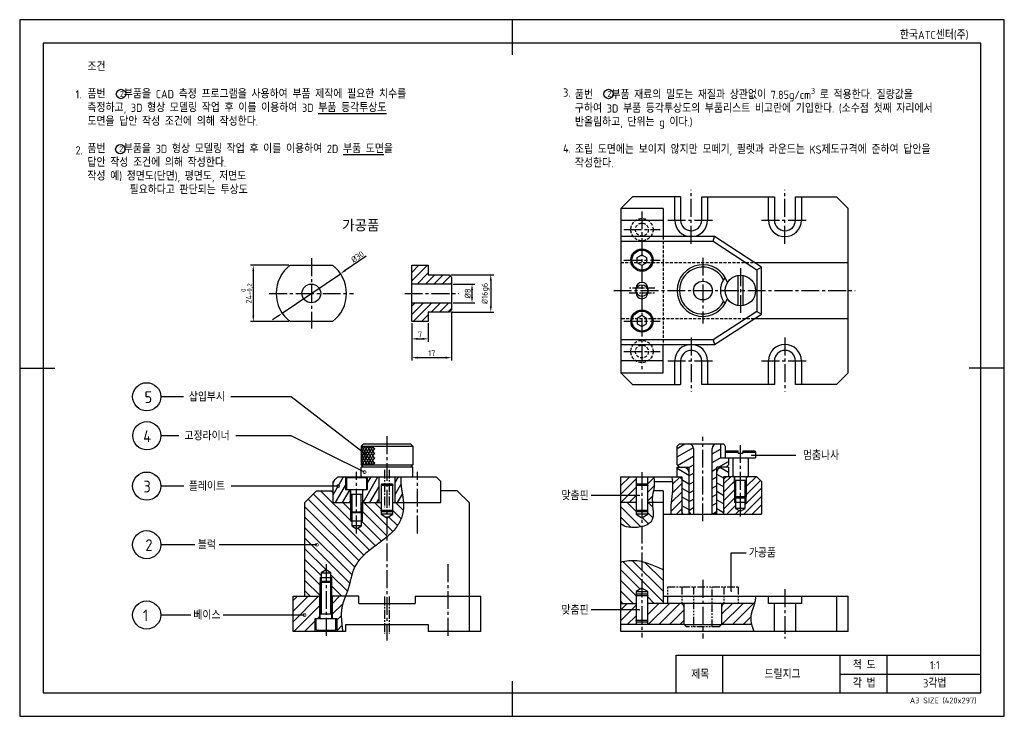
# Model space of a CAD drawing. Header units: millimetres. Extents: x 0 to 420, y 0 to 297.
import ezdxf
from ezdxf.enums import TextEntityAlignment as Align

# ---------------------------------------------------------------- set-up
doc = ezdxf.new("R2010")
doc.units = ezdxf.units.MM
doc.header["$LTSCALE"] = 0.4
for name, pattern in [('CENTER2', [28.575, 19.05, -3.175, 3.175, -3.175]), ('HIDDEN2', [4.7625, 3.175, -1.5875]), ('PHANTOM2', [31.75, 15.875, -3.175, 3.175, -3.175, 3.175, -3.175])]:
    doc.linetypes.add(name, pattern=pattern)
for name, color, linetype in [('가는선', 1, 'Continuous'), ('가상선', 1, 'PHANTOM2'), ('문자', 2, 'Continuous'), ('숨은선', 2, 'HIDDEN2'), ('외형선', 3, 'Continuous'), ('윤곽선', 5, 'Continuous'), ('중심선', 1, 'CENTER2')]:
    doc.layers.add(name, color=color, linetype=linetype)
doc.styles.get("Standard").update_dxf_attribs({"font": 'isocp.shx', "bigfont": 'whgtxt.shx'})
doc.dimstyles.new('ISO-25', dxfattribs={"dimtxt": 2.5, "dimasz": 2.5, "dimexe": 1.25, "dimexo": 0.625, "dimtad": 1, "dimdec": 4, "dimtxsty": 'Standard', "dimcen": 2.5, "dimadec": 4, "dimazin": 2, "dimtfac": 1, "dimtdec": 4, "dimtmove": 0, "dimatfit": 3, "dimfxl": 0, "dimarcsym": 0})
pattern_1 = [(60, (0, 0), (-0.8660254, 0.5), [])]

# ---------------------------------------------------------------- blocks, each defined once
blk = doc.blocks.new('_DotSmall')
at = {"color": 0, "linetype": 'ByBlock', "const_width": 0.5}
blk.add_lwpolyline([(-0.0625, 0, 1), (0.0625, 0, 1)], format="xyb", close=True, dxfattribs=at)
blk = doc.blocks.new('*U2')
at = {"layer": '가는선'}
h = blk.add_hatch(dxfattribs=at)
h.set_pattern_fill('ANSI31', color=256, scale=0.8, style=0)
h.set_pattern_definition([(45, (0, -10.3468), (-1.796051, 1.796051), [])])
h.paths.add_polyline_path([(167.26, 192.29), (174.26, 192.29), (174.26, 188.29), (183.26, 188.29), (184.26, 187.29), (184.26, 184.29), (167.26, 184.29)])
h.paths.add_polyline_path([(174.26, 168.29), (167.26, 168.29), (167.26, 176.29), (184.26, 176.29), (184.26, 173.29), (183.26, 172.29), (174.26, 172.29)])
h = blk.add_hatch(dxfattribs=at)
h.set_pattern_fill('_USER', color=256, angle=60, pattern_type=0)
h.set_pattern_definition(pattern_1)
h.paths.add_polyline_path([(151.52, 115.15), (145.67, 115.15), (145.67, 107.15), (151.52, 107.15)])
h = blk.add_hatch(dxfattribs=at)
h.set_pattern_fill('_USER', color=256, angle=60, pattern_type=0)
h.set_pattern_definition(pattern_1)
h.paths.add_polyline_path([(151.52, 115.15), (145.67, 115.15), (145.67, 107.15), (151.52, 107.15)])
h = blk.add_hatch(dxfattribs=at)
h.set_pattern_fill('_USER', color=256, angle=300, pattern_type=0)
h.set_pattern_definition([(300, (0, 0), (0.8660254, 0.5), [])])
h.paths.add_polyline_path([(151.52, 115.15), (145.67, 115.15), (145.67, 107.15), (151.52, 107.15)])
h = blk.add_hatch(dxfattribs=at)
h.set_pattern_fill('ANSI31', color=256, angle=-15, style=0)
edge = h.paths.add_edge_path()
edge.add_line((300.92, 110.15), (302.42, 110.15))
edge.add_line((302.42, 110.15), (302.42, 107.15))
edge.add_line((302.42, 107.15), (301.42, 106.15))
edge.add_line((301.42, 106.15), (299.42, 106.15))
edge.add_line((299.42, 106.15), (297.42, 106.15))
edge.add_line((297.42, 106.15), (297.42, 104.15))
edge.add_line((297.42, 104.15), (297.42, 87.65))
edge.add_line((297.42, 87.65), (296.56, 86.15))
edge.add_line((296.56, 86.15), (295.42, 86.15))
edge.add_line((295.42, 86.15), (295.42, 114.15))
edge.add_ellipse((297.42, 114.15), major_axis=(0, 2), ratio=1, start_angle=0, end_angle=90, ccw=False)
edge.add_line((297.42, 116.15), (298.92, 116.15))
edge.add_line((298.92, 116.15), (298.92, 110.15))
edge.add_line((298.92, 110.15), (300.92, 110.15))
edge = h.paths.add_edge_path()
edge.add_line((285.42, 104.15), (285.42, 106.15))
edge.add_line((285.42, 106.15), (283.42, 106.15))
edge.add_line((283.42, 106.15), (281.42, 106.15))
edge.add_line((281.42, 106.15), (280.42, 107.15))
edge.add_line((280.42, 107.15), (280.42, 115.15))
edge.add_line((280.42, 115.15), (281.42, 116.15))
edge.add_line((281.42, 116.15), (285.42, 116.15))
edge.add_ellipse((285.42, 114.15), major_axis=(2, 0), ratio=1, start_angle=0, end_angle=90, ccw=False)
edge.add_line((287.42, 114.15), (287.42, 86.15))
edge.add_line((287.42, 86.15), (286.29, 86.15))
edge.add_line((286.29, 86.15), (285.42, 87.65))
edge.add_line((285.42, 87.65), (285.42, 104.15))
h = blk.add_hatch(dxfattribs=at)
h.set_pattern_fill('ANSI31', color=256, angle=105, style=0)
edge = h.paths.add_edge_path()
edge.add_line((300.02, 86.15), (297.42, 86.15))
edge.add_line((297.42, 86.15), (297.42, 87.65))
edge.add_line((297.42, 87.65), (297.42, 104.15))
edge.add_ellipse((299.42, 104.15), major_axis=(0, 2), ratio=1, start_angle=0, end_angle=90, ccw=False)
edge.add_line((299.42, 106.15), (301.42, 106.15))
edge.add_line((301.42, 106.15), (302.42, 106.15))
edge.add_line((302.42, 106.15), (302.42, 102.15))
edge.add_line((302.42, 102.15), (301.42, 102.15))
edge.add_line((301.42, 102.15), (300.42, 102.15))
edge.add_line((300.42, 102.15), (300.42, 101.15))
edge.add_line((300.42, 101.15), (300.42, 87.65))
edge.add_line((300.42, 87.65), (300.02, 86.15))
edge = h.paths.add_edge_path()
edge.add_line((285.42, 86.15), (282.83, 86.15))
edge.add_line((282.83, 86.15), (282.42, 87.65))
edge.add_line((282.42, 87.65), (282.42, 101.15))
edge.add_line((282.42, 101.15), (282.42, 102.15))
edge.add_line((282.42, 102.15), (281.42, 102.15))
edge.add_line((281.42, 102.15), (280.42, 102.15))
edge.add_line((280.42, 102.15), (280.42, 106.15))
edge.add_line((280.42, 106.15), (281.42, 106.15))
edge.add_line((281.42, 106.15), (283.42, 106.15))
edge.add_ellipse((283.42, 104.15), major_axis=(2, 0), ratio=1, start_angle=0, end_angle=90, ccw=False)
edge.add_line((285.42, 104.15), (285.42, 87.65))
edge.add_line((285.42, 87.65), (285.42, 86.15))
h = blk.add_hatch(dxfattribs=at)
h.set_pattern_fill('ANSI31', color=256, scale=0.8, angle=15, style=0)
edge = h.paths.add_edge_path()
edge.add_spline(control_points=[(162.6, 102.15), (162.49, 100.17), (162.56, 98.2), (162.91, 96.37), (163.45, 94.1), (163.67, 91.45), (163.69, 91.15)], knot_values=[-0.875795, -0.875795, -0.875795, -0.875795, -0.875795, -0.875795, -0.815312, -0.807711, -0.807711, -0.807711, -0.807711, -0.807711, -0.807711], degree=5, periodic=0)
edge.add_line((163.69, 91.15), (160.17, 91.15))
edge.add_line((160.17, 91.15), (160.17, 102.15))
edge.add_line((160.17, 102.15), (162.6, 102.15))
h.paths.add_polyline_path([(139.42, 96.75), (140.92, 96.75), (140.92, 91.15), (133.67, 91.15), (133.67, 96.15), (133.67, 100.15), (135.67, 102.15), (138.92, 102.15), (138.92, 96.75)])
h.paths.add_polyline_path([(146.42, 96.75), (147.92, 96.75), (148.42, 96.75), (148.42, 102.15), (153.17, 102.15), (153.17, 91.15), (146.42, 91.15)])
h = blk.add_hatch(dxfattribs=at)
h.set_pattern_fill('ANSI31', color=256, scale=0.8, style=0)
edge = h.paths.add_edge_path()
edge.add_spline(control_points=[(278.56, 100.15), (278.48, 100.83), (278.36, 101.49), (278.2, 102.15)], knot_values=[0.050298, 0.050298, 0.050298, 0.050298, 0.338542, 0.338542, 0.338542, 0.338542], degree=3, periodic=0)
edge.add_line((278.2, 102.15), (280.42, 102.15))
edge.add_line((280.42, 102.15), (281.42, 102.15))
edge.add_line((281.42, 102.15), (282.42, 101.15))
edge.add_line((282.42, 101.15), (282.42, 87.65))
edge.add_line((282.42, 87.65), (282.42, 86.15))
edge.add_line((282.42, 86.15), (277.94, 86.15))
edge.add_spline(control_points=[(277.94, 86.15), (277.79, 87.36), (277.82, 88.65), (278.19, 93.33), (278.96, 96.62), (278.56, 100.15)], knot_values=[0.050293, 0.050293, 0.050293, 0.050293, 0.412222, 0.412222, 1.363296, 1.363296, 1.363296, 1.363296], degree=3, periodic=0)
h.paths.add_polyline_path([(309.92, 93.65), (309.92, 99.15), (310.02, 99.15), (310.02, 102.15), (310.67, 102.15), (314.42, 102.15), (316.42, 100.15), (316.42, 86.15), (300.42, 86.15), (300.42, 87.65), (300.42, 101.15), (301.42, 102.15), (302.42, 102.15), (304.17, 102.15), (304.82, 102.15), (304.82, 99.15), (304.92, 99.15), (304.92, 93.65), (305.36, 93.22), (305.36, 88.65), (307.42, 87.41), (309.49, 88.65), (309.49, 93.22)])
edge = h.paths.add_edge_path()
edge.add_spline(control_points=[(270.67, 100.15), (270.73, 98.5), (270.56, 97.26), (270.34, 96.15)], knot_values=[0.05206, 0.05206, 0.05206, 0.05206, 0.575421, 0.575421, 0.575421, 0.575421], degree=3, periodic=0)
edge.add_spline(control_points=[(270.34, 96.15), (270.05, 94.64), (269.73, 93.66), (269.87, 91.15)], knot_values=[0.051963, 0.051963, 0.051963, 0.051963, 0.738023, 0.738023, 0.738023, 0.738023], degree=3, periodic=0)
edge.add_line((269.87, 91.15), (267.92, 91.15))
edge.add_line((267.92, 91.15), (267.92, 102.15))
edge.add_line((267.92, 102.15), (270.47, 102.15))
edge.add_spline(control_points=[(270.47, 102.15), (270.58, 101.49), (270.65, 100.82), (270.67, 100.15)], knot_values=[0.050234, 0.050234, 0.050234, 0.050234, 0.330037, 0.330037, 0.330037, 0.330037], degree=3, periodic=0)
h.paths.add_polyline_path([(256.42, 102.15), (262.92, 102.15), (262.92, 91.15), (256.42, 91.15)])
h = blk.add_hatch(dxfattribs=at)
h.set_pattern_fill('ANSI31', color=256, angle=90, style=0)
edge = h.paths.add_edge_path()
edge.add_spline(control_points=[(163.69, 91.15), (163.83, 89.02), (163.64, 84.05), (159.88, 75.12), (140.68, 69.5), (141.89, 59.77), (140.39, 54.79), (139.25, 51.95), (138.94, 51.15)], knot_values=[-0.807711, -0.807711, -0.807711, -0.807711, -0.807711, -0.807711, -0.753587, -0.693481, -0.629181, -0.604515, -0.604515, -0.604515, -0.604515, -0.604515, -0.604515], degree=5, periodic=0)
edge.add_line((138.94, 51.15), (133.42, 51.15))
edge.add_line((133.42, 51.15), (133.17, 51.15))
edge.add_line((133.17, 51.15), (133.17, 57.06))
edge.add_line((133.17, 57.06), (132.74, 57.5))
edge.add_line((132.74, 57.5), (132.74, 61.15))
edge.add_line((132.74, 61.15), (130.67, 62.4))
edge.add_line((130.67, 62.4), (128.61, 61.15))
edge.add_line((128.61, 61.15), (128.61, 57.5))
edge.add_line((128.61, 57.5), (128.17, 57.06))
edge.add_line((128.17, 57.06), (128.17, 51.15))
edge.add_line((128.17, 51.15), (127.92, 51.15))
edge.add_line((127.92, 51.15), (121.67, 51.15))
edge.add_line((121.67, 51.15), (121.67, 91.15))
edge.add_line((121.67, 91.15), (126.67, 96.15))
edge.add_line((126.67, 96.15), (133.67, 96.15))
edge.add_line((133.67, 96.15), (133.67, 91.15))
edge.add_line((133.67, 91.15), (140.92, 91.15))
edge.add_line((140.92, 91.15), (141.17, 91.15))
edge.add_line((141.17, 91.15), (141.17, 87.24))
edge.add_line((141.17, 87.24), (141.61, 86.81))
edge.add_line((141.61, 86.81), (141.61, 81.15))
edge.add_line((141.61, 81.15), (143.67, 79.91))
edge.add_line((143.67, 79.91), (145.74, 81.15))
edge.add_line((145.74, 81.15), (145.74, 86.81))
edge.add_line((145.74, 86.81), (146.17, 87.24))
edge.add_line((146.17, 87.24), (146.17, 91.15))
edge.add_line((146.17, 91.15), (146.42, 91.15))
edge.add_line((146.42, 91.15), (153.17, 91.15))
edge.add_line((153.17, 91.15), (154.17, 91.15))
edge.add_line((154.17, 91.15), (154.17, 86.15))
edge.add_line((154.17, 86.15), (156.67, 84.65))
edge.add_line((156.67, 84.65), (159.17, 86.15))
edge.add_line((159.17, 86.15), (159.17, 91.15))
edge.add_line((159.17, 91.15), (160.17, 91.15))
edge.add_line((160.17, 91.15), (163.69, 91.15))
h = blk.add_hatch(dxfattribs=at)
h.set_pattern_fill('ANSI31', color=256, angle=90, style=0)
edge = h.paths.add_edge_path()
edge.add_spline(control_points=[(256.42, 65.71), (258.86, 66.46), (260.93, 66.55), (264.83, 66.29), (266.96, 65.67), (270.87, 64.17), (272.68, 63.3), (274.42, 62.56)], knot_values=[0.053389, 0.053389, 0.053389, 0.053389, 0.842956, 0.842956, 1.98145, 1.98145, 3.046573, 3.046573, 3.046573, 3.046573], degree=3, periodic=0)
edge.add_line((274.42, 62.56), (274.42, 48.15))
edge.add_line((274.42, 48.15), (267.92, 48.15))
edge.add_line((267.92, 48.15), (267.92, 53.15))
edge.add_line((267.92, 53.15), (265.42, 54.66))
edge.add_line((265.42, 54.66), (262.92, 53.15))
edge.add_line((262.92, 53.15), (262.92, 48.15))
edge.add_line((262.92, 48.15), (256.42, 48.15))
edge.add_line((256.42, 48.15), (256.42, 65.71))
edge = h.paths.add_edge_path()
edge.add_line((256.42, 81.99), (256.42, 91.15))
edge.add_line((256.42, 91.15), (262.92, 91.15))
edge.add_line((262.92, 91.15), (262.92, 86.15))
edge.add_line((262.92, 86.15), (265.42, 84.65))
edge.add_line((265.42, 84.65), (267.92, 86.15))
edge.add_line((267.92, 86.15), (267.92, 91.15))
edge.add_line((267.92, 91.15), (269.87, 91.15))
edge.add_spline(control_points=[(269.87, 91.15), (269.97, 89.34), (270.26, 87.44), (270.16, 85.17), (270.05, 84.53), (269.64, 83.47), (269.37, 83.05), (268.68, 82.34), (268.24, 82.01), (266.74, 81.24), (265.69, 80.93), (263.32, 80.46), (261.34, 80.27), (258.48, 80.82), (257.59, 81.24), (256.42, 81.99)], knot_values=[0.049761, 0.049761, 0.049761, 0.049761, 0.589521, 0.589521, 0.833174, 0.833174, 1.0387, 1.0387, 1.225985, 1.225985, 1.497537, 1.497537, 1.887985, 1.887985, 2.151118, 2.151118, 2.151118, 2.151118], degree=3, periodic=0)
h = blk.add_hatch(dxfattribs=at)
h.set_pattern_fill('ANSI31', color=256, style=0)
edge = h.paths.add_edge_path()
edge.add_line((134.92, 41.55), (133.42, 41.55))
edge.add_line((133.42, 41.55), (133.42, 51.15))
edge.add_line((133.42, 51.15), (138.94, 51.15))
edge.add_spline(control_points=[(138.94, 51.15), (138.39, 49.79), (137.45, 47.38), (136.79, 44.7), (137.17, 41.29), (137.6, 37.68), (137.71, 36.15)], knot_values=[-0.604515, -0.604515, -0.604515, -0.604515, -0.604515, -0.604515, -0.561977, -0.530114, -0.530114, -0.530114, -0.530114, -0.530114, -0.530114], degree=5, periodic=0)
edge.add_line((137.71, 36.15), (135.42, 36.15))
edge.add_line((135.42, 36.15), (135.42, 41.55))
edge.add_line((135.42, 41.55), (134.92, 41.55))
h.paths.add_polyline_path([(127.92, 41.55), (126.42, 41.55), (125.92, 41.55), (125.92, 36.15), (116.67, 36.15), (116.67, 51.15), (121.67, 51.15), (127.92, 51.15)])
h = blk.add_hatch(dxfattribs=at)
h.set_pattern_fill('ANSI31', color=256, style=0)
edge = h.paths.add_edge_path()
edge.add_ellipse((282.42, 46.39), major_axis=(0.5, -0.866), ratio=1, start_angle=60, end_angle=90)
edge.add_line((283.29, 46.89), (282.85, 47.65))
edge.add_ellipse((281.98, 47.15), major_axis=(1, 0), ratio=1, start_angle=30, end_angle=90)
edge.add_line((281.98, 48.15), (276.42, 48.15))
edge.add_line((276.42, 48.15), (274.42, 48.15))
edge.add_line((274.42, 48.15), (267.92, 48.15))
edge.add_line((267.92, 48.15), (267.92, 39.15))
edge.add_line((267.92, 39.15), (283.42, 39.15))
edge.add_line((283.42, 39.15), (283.42, 46.39))
edge = h.paths.add_edge_path()
edge.add_line((312.19, 39.15), (299.42, 39.15))
edge.add_line((299.42, 39.15), (299.42, 46.39))
edge.add_ellipse((300.42, 46.39), major_axis=(0, 1), ratio=1, start_angle=60, end_angle=90, ccw=False)
edge.add_line((299.56, 46.89), (300, 47.65))
edge.add_ellipse((300.87, 47.15), major_axis=(0.5, 0.866), ratio=1, start_angle=30, end_angle=90, ccw=False)
edge.add_line((300.87, 48.15), (306.42, 48.15))
edge.add_line((306.42, 48.15), (313.43, 48.15))
edge.add_spline(control_points=[(313.43, 48.15), (313.43, 48.15), (312.98, 46.41), (312.27, 44.64), (311.65, 43.17), (311.65, 41.46), (312.11, 39.48), (312.19, 39.15)], knot_values=[0.853891, 0.853891, 0.853891, 0.853891, 0.853891, 0.853891, 0.854056, 0.914879, 0.926374, 0.926374, 0.926374, 0.926374, 0.926374, 0.926374], degree=5, periodic=0)
h.paths.add_polyline_path([(256.42, 48.15), (262.92, 48.15), (262.92, 39.15), (256.42, 39.15)])
for p, q in [((147.74, 196.13), (138.88, 190.12)), ((114.78, 192.29), (98.39, 192.29)), ((99.64, 189.79), (99.64, 170.79)), ((112, 171.86), (136.82, 188.71)), ((183.89, 188.29), (202.2, 188.29)), ((200.95, 185.79), (200.95, 174.79)), ((184.89, 184.29), (194.2, 184.29)), ((192.95, 178.79), (192.95, 181.79)), ((183.89, 172.29), (202.2, 172.29)), ((184.26, 172.66), (184.26, 151.66)), ((184.89, 176.29), (194.2, 176.29)), ((114.78, 168.29), (98.39, 168.29)), ((109.93, 170.45), (107.86, 169.05)), ((167.26, 167.66), (167.26, 151.66)), ((167.26, 167.66), (167.26, 159.66)), ((174.26, 167.66), (174.26, 159.66)), ((169.76, 160.91), (171.76, 160.91)), ((169.76, 152.91), (181.76, 152.91))]:
    blk.add_line(p, q)
for points in [[(69.81, 136.23), (60.18, 136.23)], [(147.17, 111.84), (115.83, 136.23), (90.01, 136.23)], [(67.89, 119.62), (60.24, 119.62)], [(147.09, 104.11), (115.83, 119.62), (92.15, 119.62)], [(69.95, 98.15), (60.19, 98.15)], [(135.83, 98.15), (90.15, 98.15)], [(74.73, 73.17), (60.18, 73.17)], [(126.76, 73.17), (85.15, 73.17)], [(72.95, 43.18), (60.18, 43.18)], [(121.47, 43.18), (86.78, 43.18)]]:
    blk.add_lwpolyline(points)
for centre in [(43.22, 265.32), (251.17, 265.32), (42.93, 241.77)]:
    blk.add_circle(centre, 2)
for points in [[(99.23, 189.79), (100.06, 189.79), (99.64, 192.29)], [(138.65, 190.46), (139.12, 189.77), (136.82, 188.71)], [(200.54, 185.79), (201.37, 185.79), (200.95, 188.29)], [(192.54, 181.79), (193.37, 181.79), (192.95, 184.29)], [(192.54, 178.79), (193.37, 178.79), (192.95, 176.29)], [(200.54, 174.79), (201.37, 174.79), (200.95, 172.29)], [(99.23, 170.79), (100.06, 170.79), (99.64, 168.29)], [(109.7, 170.8), (110.17, 170.11), (112, 171.86)], [(169.76, 161.33), (169.76, 160.5), (167.26, 160.91)], [(171.76, 161.33), (171.76, 160.5), (174.26, 160.91)], [(169.76, 153.33), (169.76, 152.5), (167.26, 152.91)], [(181.76, 153.33), (181.76, 152.5), (184.26, 152.91)]]:
    blk.add_solid(points)
at = {"layer": 'Defpoints'}
blk.add_lwpolyline([(0, 0), (420, 0), (420, 297), (0, 297)], close=True, dxfattribs=at)
at = {"layer": '가는선'}
for p, q in [((304.92, 99.15), (304.92, 91.15)), ((305.4, 100.65), (305.4, 93.65)), ((309.44, 93.65), (309.44, 100.65)), ((309.92, 91.15), (309.92, 99.15)), ((141.65, 94.75), (141.65, 86.77)), ((145.7, 86.77), (145.7, 94.75)), ((141.17, 91.15), (141.17, 83.15)), ((146.17, 83.15), (146.17, 91.15)), ((128.17, 59.15), (128.17, 51.15)), ((133.17, 51.15), (133.17, 59.15)), ((128.65, 57.54), (128.65, 43.55)), ((132.7, 43.55), (132.7, 57.54)), ((300, 10), (300, 26)), ((350, 10), (350, 26)), ((370, 10), (370, 26)), ((350, 17.99), (410, 17.99))]:
    blk.add_line(p, q, dxfattribs=at)
for points, degree, knots in [([(162.6, 102.15), (162.49, 100.17), (162.56, 98.2), (162.91, 96.37), (163.45, 94.1), (163.67, 91.45), (163.69, 91.15), (163.83, 89.02), (163.64, 84.05), (159.88, 75.12), (140.68, 69.5), (141.89, 59.77), (140.39, 54.79), (139.25, 51.95), (138.94, 51.15), (138.39, 49.79), (137.45, 47.38), (136.79, 44.7), (137.17, 41.29), (137.6, 37.68), (137.71, 36.15)], 5, [0, 0, 0, 0, 0, 0, 0.0604824, 0.0680832, 0.0680832, 0.0680832, 0.0680832, 0.0680832, 0.1222072, 0.1823137, 0.2466135, 0.2712791, 0.2712791, 0.2712791, 0.2712791, 0.2712791, 0.3138171, 0.3456804, 0.3456804, 0.3456804, 0.3456804, 0.3456804, 0.3456804]), ([(270.47, 102.15), (270.58, 101.49), (270.65, 100.82), (270.67, 100.15), (270.73, 98.5), (270.56, 97.26), (270.34, 96.15), (270.05, 94.64), (269.73, 93.66), (269.87, 91.15), (269.97, 89.34), (270.26, 87.44), (270.16, 85.17), (270.05, 84.53), (269.64, 83.47), (269.37, 83.05), (268.68, 82.34), (268.24, 82.01), (266.74, 81.24), (265.69, 80.93), (263.32, 80.46), (261.34, 80.27), (258.48, 80.82), (257.59, 81.24), (256.42, 81.99)], 3, [0, 0, 0, 0, 0.279803, 0.279803, 0.279803, 0.803164, 0.803164, 0.803164, 1.489225, 1.489225, 1.489225, 2.028984, 2.028984, 2.272638, 2.272638, 2.478164, 2.478164, 2.665449, 2.665449, 2.937001, 2.937001, 3.327449, 3.327449, 3.590582, 3.590582, 3.590582, 3.590582]), ([(277.94, 86.15), (277.79, 87.36), (277.82, 88.65), (278.19, 93.33), (278.96, 96.62), (278.56, 100.15), (278.48, 100.83), (278.36, 101.49), (278.2, 102.15)], 3, [0, 0, 0, 0, 0.361929, 0.361929, 1.313003, 1.313003, 1.313003, 1.601247, 1.601247, 1.601247, 1.601247]), ([(256.42, 65.71), (258.86, 66.46), (260.93, 66.55), (264.83, 66.29), (266.96, 65.67), (270.87, 64.17), (272.68, 63.3), (274.42, 62.56)], 3, [0.053389, 0.053389, 0.053389, 0.053389, 0.842956, 0.842956, 1.98145, 1.98145, 3.046573, 3.046573, 3.046573, 3.046573]), ([(313.93, 51.15), (313.89, 50.5), (313.56, 47.91), (312.44, 44.86), (311.23, 42.89), (311.79, 39.99), (312.81, 37.16), (313.18, 36.15)], 5, [0.8345446, 0.8345446, 0.8345446, 0.8345446, 0.8345446, 0.8345446, 0.8540565, 0.9148785, 0.9462846, 0.9462846, 0.9462846, 0.9462846, 0.9462846, 0.9462846])]:
    blk.add_open_spline(points, degree=degree, knots=knots, dxfattribs=at)
at = {"layer": '가상선', "ltscale": 0.5}
for p, q in [((276.42, 48.15), (276.42, 55.15)), ((276.42, 55.15), (306.42, 55.15)), ((282.42, 55.15), (282.42, 48.15)), ((287.42, 55.15), (287.42, 38.15)), ((295.42, 38.15), (295.42, 55.15)), ((300.42, 55.15), (300.42, 48.15)), ((306.42, 55.15), (306.42, 48.15)), ((283.42, 46.39), (283.42, 48.15)), ((299.42, 48.15), (299.42, 46.39)), ((284.42, 38.15), (283.42, 39.15)), ((298.42, 38.15), (284.42, 38.15)), ((299.42, 39.15), (298.42, 38.15))]:
    blk.add_line(p, q, dxfattribs=at)
at = {"layer": '숨은선'}
for p, q in [((274.42, 204.51), (274.42, 158.51)), ((256.42, 193.51), (313.35, 193.51)), ((313.35, 169.51), (256.42, 169.51))]:
    blk.add_line(p, q, dxfattribs=at)
for centre, radius in [((265.42, 207.51), 4.75), ((265.42, 207.51), 2.75), ((265.42, 155.51), 4.75), ((265.42, 155.51), 2.75)]:
    blk.add_circle(centre, radius, dxfattribs=at)
at = {"layer": '외형선'}
for p, q in [((210, 297), (210, 282)), ((256.42, 216.51), (261.42, 221.51)), ((281.92, 221.51), (261.42, 221.51)), ((279.42, 211.51), (279.42, 221.51)), ((281.92, 221.51), (281.92, 211.51)), ((290.92, 221.51), (321.92, 221.51)), ((290.92, 211.51), (290.92, 221.51)), ((293.42, 221.51), (293.42, 211.51)), ((319.42, 211.51), (319.42, 221.51)), ((321.92, 221.51), (321.92, 211.51)), ((330.92, 221.51), (348.42, 221.51)), ((330.92, 211.51), (330.92, 221.51)), ((333.42, 221.51), (333.42, 211.51)), ((348.42, 221.51), (353.42, 216.51)), ((256.42, 216.51), (256.42, 146.51)), ((274.42, 216.51), (256.42, 216.51)), ((274.42, 216.51), (274.42, 204.51)), ((353.42, 146.51), (353.42, 216.51)), ((256.42, 211.51), (274.42, 211.51)), ((296.42, 204.51), (256.42, 204.51)), ((256.42, 202.51), (295.83, 202.51)), ((295.83, 202.51), (296.42, 204.51)), ((295.83, 202.51), (314.42, 190.42)), ((316.42, 191.51), (296.42, 204.51)), ((263.42, 195.66), (265.42, 196.82)), ((263.42, 193.35), (263.42, 195.66)), ((265.42, 192.2), (263.42, 193.35)), ((265.42, 196.82), (267.42, 195.66)), ((267.42, 193.35), (265.42, 192.2)), ((267.42, 195.66), (267.42, 193.35)), ((313.35, 193.51), (353.42, 193.51)), ((115.41, 192.29), (133.41, 192.29)), ((167.26, 168.29), (167.26, 192.29)), ((167.26, 192.29), (174.26, 192.29)), ((174.26, 192.29), (174.26, 188.29)), ((314.42, 190.42), (316.42, 191.51)), ((314.42, 190.42), (314.42, 172.59)), ((316.42, 171.51), (316.42, 191.51)), ((174.26, 188.29), (183.26, 188.29)), ((183.26, 188.29), (184.26, 187.29)), ((184.26, 187.29), (184.26, 173.29)), ((306.42, 175.59), (306.42, 187.42)), ((308.42, 187.42), (308.42, 175.59)), ((184.26, 184.29), (167.26, 184.29)), ((262.92, 180.51), (262.92, 182.51)), ((267.92, 182.51), (267.92, 180.51)), ((167.26, 176.29), (184.26, 176.29)), ((174.26, 172.29), (174.26, 168.29)), ((183.26, 172.29), (174.26, 172.29)), ((184.26, 173.29), (183.26, 172.29)), ((314.42, 172.59), (295.83, 160.51)), ((314.42, 172.59), (316.42, 171.51)), ((133.41, 168.29), (115.41, 168.29)), ((174.26, 168.29), (167.26, 168.29)), ((265.42, 170.82), (263.42, 169.66)), ((263.42, 169.66), (263.42, 167.35)), ((267.42, 169.66), (265.42, 170.82)), ((267.42, 167.35), (267.42, 169.66)), ((296.42, 158.51), (316.42, 171.51)), ((353.42, 169.51), (313.35, 169.51)), ((263.42, 167.35), (265.42, 166.2)), ((265.42, 166.2), (267.42, 167.35)), ((295.83, 160.51), (256.42, 160.51)), ((295.83, 160.51), (296.42, 158.51)), ((256.42, 158.51), (296.42, 158.51)), ((274.42, 146.51), (274.42, 158.51)), ((274.42, 151.51), (256.42, 151.51)), ((279.42, 141.51), (279.42, 151.51)), ((281.92, 151.51), (281.92, 141.51)), ((290.92, 141.51), (290.92, 151.51)), ((293.42, 151.51), (293.42, 141.51)), ((319.42, 141.51), (319.42, 151.51)), ((321.92, 151.51), (321.92, 141.51)), ((330.92, 141.51), (330.92, 151.51)), ((333.42, 151.51), (333.42, 141.51)), ((0, 148.5), (15, 148.5)), ((420, 148.5), (405, 148.5)), ((261.42, 141.51), (256.42, 146.51)), ((256.42, 146.51), (274.42, 146.51)), ((353.42, 146.51), (348.42, 141.51)), ((261.42, 141.51), (281.92, 141.51)), ((321.92, 141.51), (290.92, 141.51)), ((348.42, 141.51), (330.92, 141.51)), ((146.67, 116.15), (145.67, 115.15)), ((145.67, 115.15), (167.67, 115.15)), ((145.67, 115.15), (145.67, 107.15)), ((146.67, 116.15), (166.67, 116.15)), ((166.67, 116.15), (167.67, 115.15)), ((167.67, 115.15), (167.67, 107.15)), ((280.42, 115.15), (281.42, 116.15)), ((280.42, 107.15), (280.42, 115.15)), ((281.42, 116.15), (300.29, 116.15)), ((287.42, 114.15), (287.42, 86.15)), ((295.42, 86.15), (295.42, 114.15)), ((298.92, 116.15), (298.92, 110.15)), ((300.95, 115.15), (300.95, 112.68)), ((298.92, 110.15), (313.92, 110.15)), ((301.42, 113.15), (300.92, 112.65)), ((300.92, 112.65), (306.42, 112.65)), ((300.92, 112.65), (300.92, 110.15)), ((301.42, 113.15), (306.42, 113.15)), ((302.42, 110.15), (302.42, 107.15)), ((304.17, 110.15), (304.17, 102.15)), ((306.42, 112.15), (306.42, 112.65)), ((306.42, 112.15), (308.42, 112.15)), ((308.42, 113.15), (313.42, 113.15)), ((308.42, 112.65), (308.42, 112.15)), ((308.42, 112.65), (313.92, 112.65)), ((310.67, 110.15), (310.67, 102.15)), ((313.42, 113.15), (313.92, 112.65)), ((313.92, 112.65), (313.92, 110.15)), ((145.67, 107.15), (167.67, 107.15)), ((146.67, 106.15), (145.67, 107.15)), ((167.67, 106.15), (145.67, 106.15)), ((145.67, 102.15), (145.67, 106.15)), ((166.67, 106.15), (167.67, 107.15)), ((167.67, 102.15), (167.67, 106.15)), ((281.42, 106.15), (280.42, 107.15)), ((280.42, 106.15), (285.42, 106.15)), ((280.42, 102.15), (280.42, 106.15)), ((285.42, 106.15), (285.42, 86.15)), ((302.42, 106.15), (297.42, 106.15)), ((297.42, 86.15), (297.42, 106.15)), ((302.42, 107.15), (301.42, 106.15)), ((302.42, 106.15), (302.42, 102.15)), ((133.67, 100.15), (135.67, 102.15)), ((135.67, 102.15), (177.67, 102.15)), ((138.92, 102.15), (138.92, 96.75)), ((139.42, 101.25), (139.42, 96.75)), ((139.92, 101.75), (147.42, 101.75)), ((147.92, 101.25), (147.92, 96.75)), ((148.42, 96.75), (148.42, 102.15)), ((153.17, 102.15), (153.17, 91.15)), ((160.17, 91.15), (160.17, 102.15)), ((177.67, 102.15), (179.67, 100.15)), ((256.42, 36.15), (256.42, 102.15)), ((256.42, 102.15), (282.42, 102.15)), ((262.92, 102.15), (262.92, 86.15)), ((267.92, 86.15), (267.92, 102.15)), ((281.42, 102.15), (282.42, 101.15)), ((282.42, 102.15), (282.42, 86.15)), ((300.42, 101.15), (301.42, 102.15)), ((300.42, 86.15), (300.42, 102.15)), ((314.42, 102.15), (300.42, 102.15)), ((304.82, 102.15), (304.82, 99.15)), ((304.92, 102.15), (304.92, 93.65)), ((309.92, 102.15), (309.92, 93.65)), ((310.02, 99.15), (310.02, 102.15)), ((314.42, 102.15), (316.42, 100.15)), ((133.67, 91.15), (133.67, 100.15)), ((138.92, 96.75), (148.42, 96.75)), ((140.92, 96.75), (140.92, 91.15)), ((141.17, 96.75), (141.17, 87.24)), ((146.17, 96.75), (146.17, 87.24)), ((146.42, 91.15), (146.42, 96.75)), ((154.39, 99.15), (154.17, 98.35)), ((154.17, 98.35), (154.17, 86.15)), ((159.17, 98.35), (154.17, 98.35)), ((154.39, 99.15), (158.96, 99.15)), ((158.96, 99.15), (159.17, 98.35)), ((159.17, 86.15), (159.17, 98.35)), ((179.67, 91.15), (179.67, 100.15)), ((263.14, 99.15), (262.92, 98.35)), ((267.92, 98.35), (262.92, 98.35)), ((263.14, 99.15), (267.71, 99.15)), ((267.71, 99.15), (267.92, 98.35)), ((270.67, 100.15), (278.56, 100.15)), ((304.82, 99.15), (304.92, 99.15)), ((304.92, 100.65), (309.92, 100.65)), ((309.92, 99.15), (310.02, 99.15)), ((316.42, 100.15), (316.42, 86.15)), ((121.67, 91.15), (126.67, 96.15)), ((126.67, 96.15), (133.67, 96.15)), ((141.17, 94.75), (146.17, 94.75)), ((186.67, 96.15), (179.67, 96.15)), ((186.67, 96.15), (191.67, 91.15)), ((274.42, 96.15), (270.34, 96.15)), ((274.42, 96.15), (274.42, 48.15)), ((304.92, 93.65), (309.92, 93.65)), ((305.42, 93.15), (304.92, 93.65)), ((305.36, 93.22), (304.92, 93.65)), ((305.36, 93.22), (305.36, 88.65)), ((305.42, 93.15), (309.42, 93.15)), ((309.42, 93.15), (309.92, 93.65)), ((309.92, 93.65), (309.49, 93.22)), ((309.49, 88.65), (309.49, 93.22)), ((121.67, 51.15), (121.67, 91.15)), ((133.67, 91.15), (141.17, 91.15)), ((146.17, 91.15), (154.17, 91.15)), ((159.17, 91.15), (179.67, 91.15)), ((191.67, 91.15), (191.67, 36.15)), ((262.92, 91.15), (256.42, 91.15)), ((274.42, 91.15), (267.92, 91.15)), ((309.92, 91.15), (304.92, 91.15)), ((305.36, 88.65), (307.42, 87.41)), ((309.49, 88.65), (305.36, 88.65)), ((307.42, 87.41), (309.49, 88.65)), ((141.17, 87.24), (146.17, 87.24)), ((141.67, 86.75), (141.17, 87.24)), ((141.61, 86.81), (141.61, 81.15)), ((145.68, 86.75), (141.67, 86.75)), ((145.68, 86.75), (146.17, 87.24)), ((145.74, 81.15), (145.74, 86.81)), ((154.17, 87.95), (159.17, 87.95)), ((154.39, 87.15), (154.17, 87.95)), ((154.17, 86.15), (156.67, 84.65)), ((159.17, 86.15), (154.17, 86.15)), ((158.96, 87.15), (154.39, 87.15)), ((156.67, 84.65), (159.17, 86.15)), ((158.96, 87.15), (159.17, 87.95)), ((262.92, 87.95), (267.92, 87.95)), ((263.14, 87.15), (262.92, 87.95)), ((262.92, 86.15), (265.42, 84.65)), ((267.92, 86.15), (262.92, 86.15)), ((267.71, 87.15), (263.14, 87.15)), ((265.42, 84.65), (267.92, 86.15)), ((267.71, 87.15), (267.92, 87.95)), ((274.42, 86.15), (316.42, 86.15)), ((282.83, 86.15), (282.42, 87.65)), ((286.29, 86.15), (285.42, 87.65)), ((297.42, 87.65), (296.56, 86.15)), ((300.42, 87.65), (300.02, 86.15)), ((146.17, 83.15), (141.17, 83.15)), ((141.61, 81.15), (143.67, 79.91)), ((145.74, 81.15), (141.61, 81.15)), ((143.67, 79.91), (145.74, 81.15)), ((128.17, 59.15), (133.17, 59.15)), ((130.67, 62.4), (128.61, 61.15)), ((128.61, 61.15), (128.61, 57.5)), ((128.61, 61.15), (132.74, 61.15)), ((132.74, 61.15), (130.67, 62.4)), ((132.74, 57.5), (132.74, 61.15)), ((128.67, 57.55), (128.17, 57.06)), ((128.17, 57.06), (128.61, 57.5)), ((133.17, 57.06), (128.17, 57.06)), ((128.17, 41.55), (128.17, 57.06)), ((128.67, 57.55), (132.68, 57.55)), ((132.68, 57.55), (133.17, 57.06)), ((133.17, 41.55), (133.17, 57.06)), ((265.42, 54.66), (262.92, 53.15)), ((267.92, 53.15), (265.42, 54.66)), ((116.67, 36.15), (116.67, 51.15)), ((116.67, 51.15), (128.17, 51.15)), ((127.92, 51.15), (127.92, 41.55)), ((144.67, 51.15), (133.17, 51.15)), ((133.42, 41.55), (133.42, 51.15)), ((144.67, 48.15), (144.67, 51.15)), ((168.67, 51.15), (196.67, 51.15)), ((168.67, 51.15), (168.67, 48.15)), ((196.67, 36.15), (196.67, 51.15)), ((262.92, 53.15), (262.92, 39.15)), ((262.92, 53.15), (267.92, 53.15)), ((263.14, 52.15), (262.92, 51.35)), ((267.92, 51.35), (262.92, 51.35)), ((263.14, 52.15), (267.71, 52.15)), ((267.71, 52.15), (267.92, 51.35)), ((267.92, 39.15), (267.92, 53.15)), ((274.42, 51.15), (353.42, 51.15)), ((319.42, 48.15), (319.42, 51.15)), ((333.42, 51.15), (333.42, 48.15)), ((348.42, 51.15), (348.42, 36.15)), ((353.42, 36.15), (353.42, 51.15)), ((144.67, 48.15), (168.67, 48.15)), ((256.42, 48.15), (262.92, 48.15)), ((313.43, 48.15), (267.92, 48.15)), ((282.85, 47.65), (283.29, 46.89)), ((283.42, 39.15), (283.42, 46.39)), ((299.42, 46.39), (299.42, 39.15)), ((299.56, 46.89), (300, 47.65)), ((333.42, 48.15), (319.42, 48.15)), ((321.92, 36.15), (321.92, 48.15)), ((330.92, 48.15), (330.92, 36.15)), ((133.17, 43.55), (128.17, 43.55)), ((125.92, 41.55), (125.92, 36.15)), ((135.42, 41.55), (125.92, 41.55)), ((126.42, 37.05), (126.42, 41.55)), ((134.92, 37.05), (134.92, 41.55)), ((135.42, 36.15), (135.42, 41.55)), ((139.17, 36.15), (139.17, 39.15)), ((139.17, 39.15), (174.17, 39.15)), ((174.17, 39.15), (174.17, 36.15)), ((283.42, 39.15), (256.42, 39.15)), ((262.92, 40.95), (267.92, 40.95)), ((263.14, 40.15), (262.92, 40.95)), ((267.71, 40.15), (263.14, 40.15)), ((267.71, 40.15), (267.92, 40.95)), ((283.42, 39.15), (299.42, 39.15)), ((312.19, 39.15), (299.42, 39.15)), ((139.17, 36.15), (116.67, 36.15)), ((134.42, 36.55), (126.92, 36.55)), ((196.67, 36.15), (174.17, 36.15)), ((353.42, 36.15), (256.42, 36.15)), ((210, 15), (210, 0))]:
    blk.add_line(p, q, dxfattribs=at)
for centre, radius in [((265.42, 194.51), 4.75), ((265.42, 194.51), 4.25), ((291.42, 181.51), 4), ((307.42, 181.51), 6.5), ((124.41, 180.29), 4), ((265.42, 181.51), 2.5), ((265.42, 168.51), 4.75), ((265.42, 168.51), 4.25), ((54.18, 136.23), 6), ((54.24, 119.62), 6), ((54.19, 98.15), 6), ((54.18, 73.17), 6), ((54.18, 43.18), 6)]:
    blk.add_circle(centre, radius, dxfattribs=at)
for centre, radius, start, end in [((286.42, 211.51), 7, 180, 0), ((286.42, 211.51), 4.5, 180, 0), ((326.42, 211.51), 7, 180, 0), ((326.42, 211.51), 4.5, 180, 0), ((124.41, 180.29), 15, 126.8699, 233.1301), ((124.41, 180.29), 15, 306.8699, 53.1301), ((291.42, 181.51), 11, 18.0115, 341.9885), ((291.42, 181.51), 10, 27.5362, 332.4638), ((265.42, 182.51), 2.5, 0, 180), ((307.42, 181.51), 8.5, 147.0509, 212.9491), ((265.42, 180.51), 2.5, 180, 0), ((286.42, 151.51), 7, 0, 180), ((286.42, 151.51), 4.5, 0, 180), ((326.42, 151.51), 7, 0, 180), ((326.42, 151.51), 4.5, 0, 180), ((285.42, 114.15), 2, 0, 90), ((297.42, 114.15), 2, 90, 180), ((283.42, 104.15), 2, 0, 90), ((299.42, 104.15), 2, 90, 180), ((139.92, 101.25), 0.5, 90, 180), ((147.42, 101.25), 0.5, 0, 90), ((281.98, 47.15), 1, 30, 90), ((282.42, 46.39), 1, 0, 30), ((300.42, 46.39), 1, 150, 180), ((300.87, 47.15), 1, 90, 150), ((126.92, 37.05), 0.5, 180, 270), ((134.42, 37.05), 0.5, 270, 0)]:
    blk.add_arc(centre, radius, start, end, dxfattribs=at)
for points in [[(300.29, 186.13), (300.49, 186.44), (300.71, 186.73), (300.95, 187.01)], [(300.95, 176), (300.71, 176.28), (300.49, 176.57), (300.29, 176.88)], [(300.29, 116.15), (300.49, 115.83), (300.71, 115.5), (300.95, 115.15)]]:
    blk.add_open_spline(points, degree=3, dxfattribs=at)
for points, weights in [([(306.42, 187.42), (306.42, 187.67), (306.42, 187.93)], [1, 1.00082206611, 1]), ([(308.42, 187.93), (308.42, 187.67), (308.42, 187.42)], [1, 1.00082206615, 1]), ([(306.42, 175.08), (306.42, 175.35), (306.42, 175.59)], [1, 1.00082206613, 1]), ([(308.42, 175.59), (308.42, 175.35), (308.42, 175.08)], [1, 1.00082206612, 1]), ([(306.42, 112.65), (306.42, 112.91), (306.42, 113.15)], [1, 1.00082206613, 1]), ([(308.42, 113.15), (308.42, 112.91), (308.42, 112.65)], [1, 1.00082206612, 1])]:
    blk.add_rational_spline(points, weights, degree=2, dxfattribs=at)
at = {"layer": '윤곽선'}
for p, q in [((280, 26), (410, 26)), ((280, 10), (280, 26))]:
    blk.add_line(p, q, dxfattribs=at)
blk.add_lwpolyline([(10, 10), (410, 10), (410, 287), (10, 287)], close=True, dxfattribs=at)
at = {"layer": '중심선'}
for p, q in [((286.42, 201.51), (286.42, 224.51)), ((326.42, 201.51), (326.42, 224.51)), ((265.42, 215.26), (265.42, 147.76)), ((276.42, 211.51), (296.42, 211.51)), ((316.42, 211.51), (336.42, 211.51)), ((257.67, 207.51), (273.17, 207.51)), ((124.41, 195.29), (124.41, 165.29)), ((257.67, 194.51), (273.17, 194.51)), ((291.42, 195.51), (291.42, 167.51)), ((307.42, 191.01), (307.42, 172.01)), ((253.42, 181.51), (356.42, 181.51)), ((106.41, 180.29), (142.41, 180.29)), ((164.26, 180.29), (187.26, 180.29)), ((257.67, 168.51), (273.17, 168.51)), ((286.42, 161.51), (286.42, 138.51)), ((326.42, 161.51), (326.42, 138.51)), ((257.67, 155.51), (273.17, 155.51)), ((276.42, 151.51), (296.42, 151.51)), ((316.42, 151.51), (336.42, 151.51)), ((156.67, 119.42), (156.67, 32.35)), ((291.42, 83.15), (291.42, 119.15)), ((307.42, 85.15), (307.42, 115.75)), ((143.67, 77.98), (143.67, 104.2)), ((169.67, 77.98), (169.67, 104.2)), ((265.42, 104.12), (265.42, 33.65)), ((130.67, 64.81), (130.67, 34.13)), ((182.67, 64.81), (182.67, 34.13)), ((291.42, 58.15), (291.42, 33.15)), ((326.42, 54.15), (326.42, 33.15))]:
    blk.add_line(p, q, dxfattribs=at)
at = {"layer": '중심선', "ltscale": 0.5}
for p, q in [((270.92, 182.51), (259.92, 182.51)), ((259.92, 180.51), (270.92, 180.51)), ((155.67, 105.15), (155.67, 89.15)), ((157.67, 105.15), (157.67, 89.15)), ((155.67, 51.11), (155.67, 35.11)), ((157.67, 51.11), (157.67, 35.11))]:
    blk.add_line(p, q, dxfattribs=at)
at = {"xscale": 2.5, "yscale": 2.5, "zscale": 2.5}
for p, rotation in [((147.17, 111.84), 322.1121229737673), ((147.09, 104.11), 333.6086778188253)]:
    blk.add_blockref('_DotSmall', p, dxfattribs=dict(at, rotation=rotation))
for p in [(135.83, 98.15), (126.76, 73.17), (121.47, 43.18)]:
    blk.add_blockref('_DotSmall', p, dxfattribs=at)
for s, insert, char_height, width, attachment_point in [('\\A1;조건\\P\\P품번 {\\fGulim|b0|i0|c129|p50;   } 부품을 CAD 측정 프로그램을 사용하여 부품 제작에 필요한 치수를 측정하고, 3D 형상 모델링 작업 후 이를 이용하여 3D {\\L부품 등각투상도} 도면을 답안 작성 조건에 의해 작성한다.\\P\\P품번 {\\fGulim|b0|i0|c129|p50;   } 부품을 3D 형상 모델링 작업 후 이를 이용하여 2D {\\L부품 도면}을 답안 작성 조건에 의해 작성한다.\\P작성 예) 정면도(단면), 평면도, 저면도\\P         필요하다고 판단되는 투상도', (28.89, 250.65), 3.5, 137.1323, 4), ('\\A1;\\P\\P품번 {\\fGulim|b0|i0|c129|p50;   } 부품 재료의 밀도는 재질과 상관없이 7.85g/cm{\\H0.7x;\\S3^ ;} 로 적용한다. 질량값을 구하여 3D 부품 등각투상도의 부품리스트 비고란에 기입한다. (소수점 첫째 자리에서 반올림하고, 단위는 g 이다.)\\P\\P조립 도면에는 보이지 않지만 모떼기, 필렛과 라운드는 KS제도규격에 준하여 답안을 작성한다.', (236.85, 256.79), 3.5, 137.1323, 4), ('\\A1;1.', (23.84, 265.16), 3.5, 138.2804, 4), ('2', (42.71, 266.61), 2.5, 11.5937, 1), ('\\A1;3.', (231.8, 265.95), 3.5, 138.2804, 4), ('2', (250.67, 266.61), 2.5, 11.5937, 1), ('\\A1;4.', (231.8, 242.09), 3.5, 138.2804, 4), ('\\A1;2.', (23.84, 241.3), 3.5, 138.2804, 4), ('2', (42.42, 243.07), 2.5, 11.5937, 1)]:
    blk.add_mtext(s, dxfattribs=dict(insert=insert, char_height=char_height, width=width, attachment_point=attachment_point))
at = {"layer": '문자'}
for s, height, p in [('한국ATC센터(주)', 3.5, (390.08, 290.48)), ('5', 5, (54.88, 136.05)), ('4', 5, (54.4, 119.44)), ('3', 5, (54.35, 97.97)), ('2', 5, (55.14, 72.99)), ('1', 5, (53.67, 43)), ('척 도', 3.5, (360.24, 21.79)), ('1:1', 3.5, (390.34, 21.79)), ('제목', 3.5, (290.3, 17.81)), ('드릴지그', 3.5, (325.41, 17.81)), ('각 법', 3.5, (360.24, 14.05)), ('3각법', 3.5, (390.34, 14.05)), ('A3 SIZE (420x297)', 2.5, (393.91, 6.75))]:
    blk.add_text(s, height=height, dxfattribs=at).set_placement(p, align=Align.MIDDLE_CENTER)
at = {"layer": '문자', "char_height": 2.5, "attachment_point": 5}
for s, insert, rotation in [('%%C30', (144.1, 195.93), 34.1888), ('%%C16g6', (198.72, 180.29), 90), ('24{\\H1.875;\\S 0^ -0,2;}', (96.74, 180.29), 90), ('%%C8', (191.08, 180.29), 90)]:
    blk.add_mtext(s, dxfattribs=dict(at, insert=insert, rotation=rotation))
for s, insert in [('7', (170.76, 162.79)), ('17', (175.76, 154.79))]:
    blk.add_mtext(s, dxfattribs=dict(at, insert=insert))
at = {"layer": '문자', "char_height": 3.5, "width": 45.8098, "attachment_point": 5}
for s, insert in [('삽입부시', (79.86, 136.04)), ('고정라이너', (79.92, 119.43)), ('멈춤나사', (341.83, 111.1)), ('플레이트', (79.87, 97.96)), ('맞춤핀', (236.91, 93.97)), ('블럭', (79.86, 72.98)), ('가공품', (316.81, 69.56)), ('맞춤핀', (236.91, 45.17)), ('베이스', (79.86, 43))]:
    blk.add_mtext(s, dxfattribs=dict(at, insert=insert))
at = {"layer": '외형선', "insert": (145.5, 209.22), "char_height": 5, "width": 44.8631, "attachment_point": 5}
blk.add_mtext('가공품', dxfattribs=at)
for points in [[(312.24, 111.29), (331.11, 111.29)], [(264.32, 94.16), (243.83, 94.16)], [(303.51, 53.36), (303.51, 69.74), (309.9, 69.74)], [(264.32, 45.36), (243.83, 45.36)]]:
    blk.add_leader(points, dimstyle='ISO-25', override={"dimgap": 0.625, "dimtad": 0, "dimldrblk": 'DotSmall'})

msp = doc.modelspace()

# ---------------------------------------------------------------- block references
msp.add_blockref('*U2', (0, 0))

doc.saveas('drawing.dxf')
